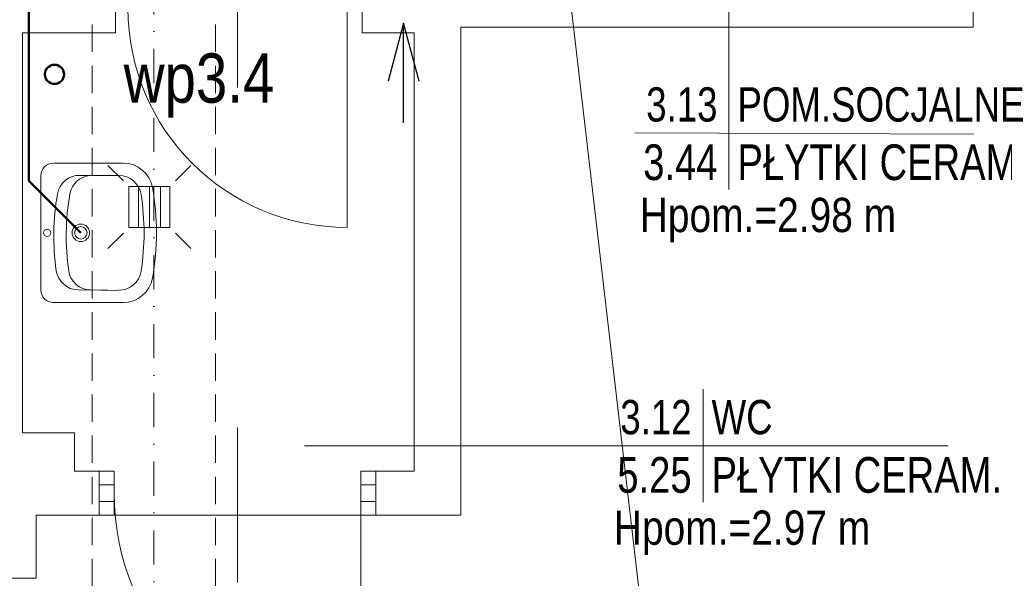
# Model space of a CAD drawing. Header units: millimetres. Extents: x -96593 to 66336, y -23969 to 7139.
# Tile 8 of 256: x -89308 to -88949, y -17389 to -17185. Entities that reach past the tile are written whole.
import ezdxf
from ezdxf.enums import TextEntityAlignment as Align

# ---------------------------------------------------------------- set-up
doc = ezdxf.new("R2010")
doc.units = ezdxf.units.MM
doc.linetypes.add('DASHDOT', pattern=[1, 0.5, -0.25, 0, -0.25])
doc.linetypes.add('DASHED', pattern=[0.75, 0.5, -0.25])
for name, color, linetype, lineweight in [('BA_drz', 7, 'Continuous', 18), ('BA_KS_ist.', 34, 'Continuous', 50), ('BA_met', 7, 'Continuous', 18), ('BA_txs', 2, 'Continuous', 18), ('MM_KS_OPISY', 7, 'Continuous', 9), ('mm_WENT_graw', 200, 'Continuous', 15), ('mm_went_opis', 7, 'Continuous', 15), ('PG_KANALIZACJA', 7, 'Continuous', 18), ('PG_OSIE', 1, 'DASHDOT', 18), ('PG_PODCIĄGI', 1, 'DASHED', 18), ('PG_WIDOKOWE_CIENKIE', 1, 'Continuous', 18), ('PG_ŚCIANY_DZIAŁOWE', 3, 'Continuous', 18)]:
    doc.layers.add(name, color=color, linetype=linetype, lineweight=lineweight)
doc.layers.add('PG_POMOCNICZNE', color=6, linetype='Continuous', lineweight=18, plot=False)
doc.styles.add('BIKTS', font='bikromsw.shx', dxfattribs={"width": 0.85})
doc.styles.add('ROMANS', font='bikromsw.shx', dxfattribs={"width": 0.8})
doc.styles.get("Standard").update_dxf_attribs({"font": 'arial.ttf'})

# ---------------------------------------------------------------- blocks, each defined once
blk = doc.blocks.new('bikmet')
blk.add_line((0, 1.65), (0, -1.65))
at = {"style": 'ROMANS', "width": 0.8}
blk.add_attdef('NRPOM', text='', height=1, dxfattribs=at).set_placement((-0.333, 0.333), align=Align.RIGHT)
blk.add_attdef('NWAPOM', (0.25, 0.333), '', height=1, dxfattribs=at)
blk.add_attdef('PODLOGA', text='', height=1.042, dxfattribs=at).set_placement((0.25, -0.333), align=Align.TOP_LEFT)
blk = doc.blocks.new('dr1h901')
at = {"color": 0}
blk.add_line((-0.5, 0), (-0.5, 1), dxfattribs=at)
blk.add_line((0, 0.3622), (0, -0.2655))
blk.add_arc((-0.5, 0), 1, 0, 90, dxfattribs=at)
blk = doc.blocks.new('*X18')
at = {"color": 0}
for p, q in [((621.16, -2967.99), (636.16, -2967.99)), ((621.16, -2971.99), (636.16, -2971.99)), ((621.16, -2975.99), (636.16, -2975.99))]:
    blk.add_line(p, q, dxfattribs=at)
blk = doc.blocks.new('A$C148D1960')
for p, q in [((-2, 2), (-7.64, 7.64)), ((17, 2), (22.64, 7.64)), ((-2, -17), (-7.64, -22.64)), ((17, -17), (22.64, -22.64))]:
    blk.add_line(p, q)
blk.add_lwpolyline([(15, -15), (0, -15), (0, 0), (15, 0)], close=True)
at = {"rotation": 90.00000000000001}
blk.add_blockref('*X18', (-2964.49, -636.16), dxfattribs=at)
blk = doc.blocks.new('jamb')
blk.add_lwpolyline([(-0.5, -0.5), (-0.5, 0.5), (0.5, 0.5), (0.5, -0.5)], close=True)
blk = doc.blocks.new('A$Cf7835451')
at = {"layer": 'PG_WIDOKOWE_CIENKIE', "lineweight": 18}
for p, q in [((29.97, 50.9), (4.55, 50.9)), ((0, 4.55), (0, 46.36)), ((13.56, 46.28), (18.9, 46.36)), ((17.27, 46.25), (17.27, 46.33)), ((18.09, 46.3), (28.43, 46.46)), ((19.09, 46.31), (19.09, 46.36)), ((24.43, 46.36), (21.8, 46.36)), ((21.8, 46.36), (21.8, 46.36)), ((21.82, 46.36), (21.82, 46.36)), ((22.54, 46.36), (22.54, 46.41)), ((23.62, 46.36), (23.62, 46.38)), ((14.2, 4.47), (19.54, 4.55)), ((17.27, 4.51), (17.27, 4.6)), ((28.43, 4.55), (19.09, 4.55)), ((29.97, 0), (4.55, 0))]:
    blk.add_line(p, q, dxfattribs=at)
for centre, radius in [((2.27, 25.45), 1.36), ((14.54, 25.45), 3.18), ((14.54, 25.45), 2.27)]:
    blk.add_circle(centre, radius, dxfattribs=at)
for centre, radius, start, end in [((4.55, 46.36), 4.55, 90, 180), ((29.97, 40), 10.91, 10.2403, 90), ((13.68, 38.1), 8.18, 90.8747, 171.7206), ((18.21, 38.12), 8.18, 90.8747, 171.7206), ((28.43, 38.18), 8.18, 9.1541, 90), ((-50.54, 25.45), 92.72, 349.7597, 10.2403), ((92.84, 26.58), 88.17, 171.7206, 190.0289), ((97.37, 26.6), 88.17, 171.7206, 190.0289), ((-50.54, 25.45), 88.17, 350.8459, 9.1541), ((14.07, 12.65), 8.18, 190.0289, 270.8747), ((18.6, 12.67), 8.18, 190.0289, 264.7924), ((28.43, 12.73), 8.18, 270, 350.8459), ((29.97, 10.91), 10.91, 270, 349.7597), ((4.55, 4.55), 4.55, 180, 270)]:
    blk.add_arc(centre, radius, start, end, dxfattribs=at)
blk = doc.blocks.new('A$C370B491A')
at = {"layer": 'BA_met', "color": 252}
for points in [[(1972.26, 1122.07), (1972.26, 1256.93)], [(1937.91, 1122.21), (2061.72, 1121.71)], [(1817.34, 1008.08), (2052.27, 1008.08)]]:
    blk.add_lwpolyline(points, dxfattribs=at)
at = {"layer": 'mm_went_opis', "color": 252, "lineweight": 30}
for points in [[(1859.24, 1141.07), (1853.54, 1162.32), (1847.85, 1141.07)], [(1853.54, 1125.87), (1853.54, 1162.32)]]:
    blk.add_lwpolyline(points, dxfattribs=at)
at = {"layer": 'PG_OSIE', "color": 252, "ltscale": 25}
blk.add_lwpolyline([(1762.38, 2784.36), (1762.38, 0)], dxfattribs=at)
at = {"layer": 'PG_PODCIĄGI', "color": 252, "ltscale": 20}
for points in [[(1739.88, 2631.76), (1739.88, 157.76)], [(1784.88, 2631.76), (1784.88, 157.76)]]:
    blk.add_lwpolyline(points, dxfattribs=at)
at = {"layer": 'PG_POMOCNICZNE', "color": 252}
for points in [[(2252.38, 815.76), (1719.38, 815.76), (1719.38, 839.76), (1705.38, 839.76), (1705.38, 959.76), (1719.38, 959.76), (1719.38, 982.76), (1874.38, 982.76), (1874.38, 1160.76), (2061.38, 1160.76), (2061.38, 1377.76)], [(1838.38, 1176.76), (1838.38, 1158.76), (1857.38, 1158.76), (1857.38, 998.76), (1837.88, 998.76), (1837.88, 982.76), (1747.88, 982.76), (1747.88, 998.76), (1733.38, 998.76), (1733.38, 1012.76), (1714.38, 1012.76), (1714.38, 1158.76), (1748.38, 1158.76), (1748.38, 1176.76)]]:
    blk.add_lwpolyline(points, dxfattribs=at)
at = {"layer": 'PG_ŚCIANY_DZIAŁOWE', "color": 252}
for points in [[(1389.88, 983.76), (1705.38, 983.76), (1705.38, 959.76), (1719.38, 959.76), (1719.38, 982.76), (1742.38, 982.76), (1742.38, 998.76), (1733.38, 998.76), (1733.38, 1012.76), (1714.38, 1012.76), (1714.38, 1158.76), (1748.38, 1158.76), (1748.38, 1176.76), (1714.38, 1176.76), (1714.38, 1255.76), (1718.88, 1255.76), (1718.88, 1270.76), (1714.38, 1270.76), (1714.38, 1370.76), (1696.38, 1370.76), (1696.38, 997.76), (1389.88, 997.76), (1389.88, 983.76)], [(1838.38, 1176.76), (1838.38, 1158.76), (1857.38, 1158.76), (1857.38, 998.76), (1843.38, 998.76), (1843.38, 982.76), (1874.38, 982.76), (1874.38, 1160.76), (2061.38, 1160.76), (2061.38, 1196.76)]]:
    blk.add_lwpolyline(points, dxfattribs=at)
at = {"layer": 'BA_drz', "color": 252, "rotation": 180}
for p, xscale, yscale, zscale in [((1792.88, 1167.76), 79.99999999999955, 79.99999999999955, -79.99999999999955), ((1792.88, 990.76), 90, 90, -90)]:
    blk.add_blockref('dr1h901', p, dxfattribs=dict(at, xscale=xscale, yscale=yscale, zscale=zscale))
at = {"layer": 'BA_drz', "color": 252, "xscale": -5.5, "yscale": 5.999999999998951, "zscale": 5.5}
for p in [(1745.13, 990.76), (1840.63, 990.76)]:
    blk.add_blockref('jamb', p, dxfattribs=at)
at = {"layer": 'BA_met', "color": 252}
ref = blk.add_blockref('bikmet', (1972.26, 1122.21), dxfattribs=dict(at, xscale=12.5, yscale=12.5, zscale=12.5))
ref.add_attrib('NRPOM', ' 3.13', dxfattribs={"layer": '0', "height": 12.5, "style": 'ROMANS', "width": 0.8}).set_placement((1968.1, 1126.37), align=Align.RIGHT)
ref.add_attrib('NWAPOM', 'POM.SOCJALNE', (1975.39, 1126.37), dxfattribs={"layer": '0', "height": 12.5, "style": 'ROMANS', "width": 0.8})
ref.add_attrib('RAREA', '3.44', dxfattribs={"layer": '0', "height": 13.021, "style": 'ROMANS', "width": 0.8}).set_placement((1968.1, 1118.04), align=Align.TOP_RIGHT)
ref.add_attrib('PODLOGA', 'PŁYTKI CERAM.', dxfattribs={"layer": '0', "height": 13.0208, "style": 'ROMANS', "width": 0.8}).set_placement((1975.39, 1118.04), align=Align.TOP_LEFT)
ref = blk.add_blockref('bikmet', (1962.82, 1008.08), dxfattribs=dict(at, xscale=12.5, yscale=12.5, zscale=12.5))
ref.add_attrib('NRPOM', ' 3.12', dxfattribs={"layer": '0', "height": 12.5, "style": 'ROMANS', "width": 0.8}).set_placement((1958.65, 1012.25), align=Align.RIGHT)
ref.add_attrib('NWAPOM', 'WC', (1965.94, 1012.25), dxfattribs={"layer": '0', "height": 12.5, "style": 'ROMANS', "width": 0.8})
ref.add_attrib('RAREA', '5.25', dxfattribs={"layer": '0', "height": 13.021, "style": 'ROMANS', "width": 0.8}).set_placement((1958.65, 1003.92), align=Align.TOP_RIGHT)
ref.add_attrib('PODLOGA', 'PŁYTKI CERAM.', dxfattribs={"layer": '0', "height": 13.0208, "style": 'ROMANS', "width": 0.8}).set_placement((1965.94, 1003.92), align=Align.TOP_LEFT)
at = {"layer": 'PG_KANALIZACJA', "color": 252}
blk.add_blockref('A$C148D1960', (1753.23, 1102.68), dxfattribs=at)
at = {"layer": 'PG_WIDOKOWE_CIENKIE', "color": 252, "lineweight": 30, "xscale": -1, "rotation": 180}
blk.add_blockref('A$Cf7835451', (1721.16, 1111.21), dxfattribs=at)
at = {"layer": 'BA_txs', "color": 252, "style": 'BIKTS', "width": 0.85}
for s, p in [('Hpom.=2.98 m', (1939.72, 1086.03)), ('Hpom.=2.97 m', (1930.27, 971.91))]:
    blk.add_text(s, height=12.5, dxfattribs=at).set_placement(p)

msp = doc.modelspace()

# ---------------------------------------------------------------- linework, layer by layer
at = {"layer": 'BA_KS_ist.', "color": 30, "linetype": 'Continuous', "ltscale": 25}
for p in [(-89304.93, -16993.52), (-89285.96, -17262.66)]:
    msp.add_line(p, (-89304.93, -17243.69), dxfattribs=at)
at = {"layer": 'BA_KS_ist.', "linetype": 'Continuous', "ltscale": 25}
msp.add_circle((-89295.58, -17204.81), 3.5, dxfattribs=at)
at = {"layer": 'MM_KS_OPISY'}
msp.add_line((-89078.23, -17426.93), (-89108.78, -17164.16), dxfattribs=at)

# ---------------------------------------------------------------- block references
at = {"layer": 'mm_WENT_graw', "color": 2, "lineweight": 60}
msp.add_blockref('A$C370B491A', (-91021.66, -18348.42), dxfattribs=at)

# ---------------------------------------------------------------- texts
at = {"layer": 'MM_KS_OPISY', "insert": (-89270.3, -17197.17), "char_height": 18, "attachment_point": 1}
msp.add_mtext_dynamic_manual_height_columns('{\\fArial Narrow|b0|i0|c238|p34;wp3.4}', width=200.9859, gutter_width=1, heights=[0], dxfattribs=at)

doc.saveas('drawing.dxf')
